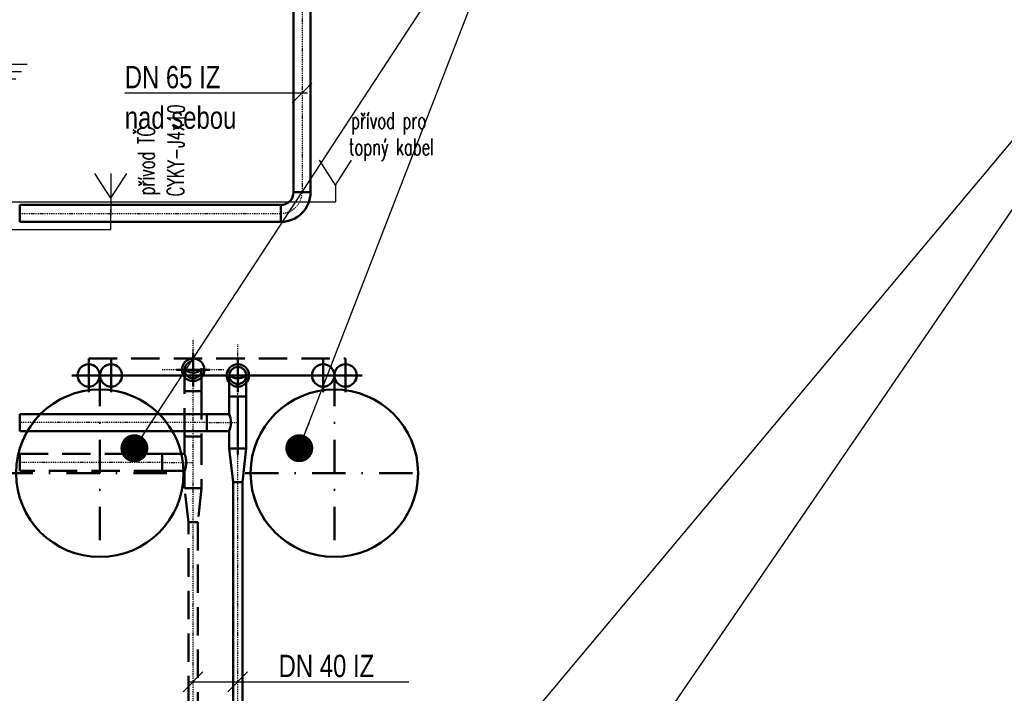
# Model space of a CAD drawing. Header units: millimetres. Extents: x -41881 to 54113, y -9946 to 101810.
# Tile 79 of 105: x -7144 to -2735, y 58799 to 61816. Entities that reach past the tile are written whole.
import ezdxf

# ---------------------------------------------------------------- set-up
doc = ezdxf.new("R2010")
doc.units = ezdxf.units.MM
for name, pattern in [('ACAD_ISO02W100', [15, 12, -3]), ('DASHDOT', [1, 0.5, -0.25, 0, -0.25]), ('DASHED', [19.05, 12.7, -6.35])]:
    doc.linetypes.add(name, pattern=pattern)
for name, color, linetype in [('e_1Atrib', 8, 'Continuous'), ('e_2Atrib', 8, 'Continuous'), ('e_inst', 6, 'Continuous'), ('e_pospojeni', 3, 'ACAD_ISO02W100'), ('e_č-obvodu', 7, 'Continuous'), ('UT-potrubi_privodni-popis', 7, 'Continuous'), ('UT-potrubi_zpetne-popis', 7, 'Continuous')]:
    doc.layers.add(name, color=color, linetype=linetype)
for name, color, linetype, lineweight in [('UT-kotle', 1, 'Continuous', 50), ('UT-potrubi', 3, 'Continuous', 50), ('UT-potrubi_privodni', 3, 'Continuous', 50), ('UT-potrubi_zpetne', 3, 'DASHED', 50), ('UT-stoupacky', 2, 'Continuous', 50), ('UT-texty_stredni', 7, 'Continuous', 25)]:
    doc.layers.add(name, color=color, linetype=linetype, lineweight=lineweight)
doc.styles.add('Popisy', font='romans.shx', dxfattribs={"width": 0.7, "height": 2})
doc.styles.add('RomanS', font='romans.shx')
doc.styles.add('simplex', font='simplex.shx', dxfattribs={"width": 0.65})
doc.styles.get("Standard").update_dxf_attribs({"font": 'ic-simplex.shx', "width": 0.8})
doc.dimstyles.new('CADKON', dxfattribs={"dimscale": 50, "dimtxt": 2.5, "dimasz": 2.5, "dimexe": 1.8, "dimexo": 0, "dimgap": 0.6, "dimtad": 1, "dimrnd": 10, "dimtxsty": 'Standard', "dimblk1": 'OBLIQUE', "dimblk2": 'OBLIQUE', "dimsah": 1, "dimcen": 2.5, "dimadec": 1, "dimazin": 2, "dimtfac": 1, "dimtdec": 4, "dimtix": 1, "dimtmove": 2, "dimatfit": 3, "dimldrblk": 'OPEN30', "dimfxl": 5, "dimtfill": 1, "dimtolj": 1, "dimarcsym": 0})

# ---------------------------------------------------------------- blocks, each defined once
blk = doc.blocks.new('*U55')
at = {"color": 0, "linetype": 'ByBlock', "lineweight": -2, "ltscale": 10}
for p, q in [((-50, 75), (-50, -75)), ((50, 75), (50, -75)), ((-125, 0), (125, 0))]:
    blk.add_line(p, q, dxfattribs=at)
for centre in [(-50, 0), (50, 0)]:
    blk.add_circle(centre, 50, dxfattribs=at)
blk = doc.blocks.new('*U56')
at = {"color": 0, "linetype": 'ByBlock', "lineweight": -2, "ltscale": 10}
for p, q in [((0, 75), (0, -75)), ((-75, 0), (75, 0))]:
    blk.add_line(p, q, dxfattribs=at)
blk.add_circle((0, 0), 50, dxfattribs=at)
blk = doc.blocks.new('*U57')
at = {"color": 0, "linetype": 'ByBlock', "lineweight": -2, "ltscale": 10}
for p, q in [((0, 75), (0, -75)), ((-75, 0), (75, 0))]:
    blk.add_line(p, q, dxfattribs=at)
blk.add_circle((0, 0), 50, dxfattribs=at)
blk = doc.blocks.new('_OBLIQUE')
at = {"color": 0, "linetype": 'ByBlock'}
blk.add_line((-0.5, -0.5), (0.5, 0.5), dxfattribs=at)
blk = doc.blocks.new('*U119', base_point=(0, 95))
at = {"color": 0, "linetype": 'ByBlock', "lineweight": -2, "ltscale": 10}
for p, q in [((0, 133), (0, 57)), ((57, 0), (133, 0))]:
    blk.add_line(p, q, dxfattribs=at)
for radius in [133, 57]:
    blk.add_arc((0, 0), radius, 0, 90, dxfattribs=at)
at = {"color": 40, "linetype": 'DASHDOT', "lineweight": 25, "ltscale": 10}
blk.add_arc((0, 0), 95, 0, 90, dxfattribs=at)
blk = doc.blocks.new('*U125', base_point=(0, 38))
at = {"color": 0, "linetype": 'ByBlock', "lineweight": -2, "ltscale": 10}
for p, q in [((0, 76), (888.29, 76)), ((0, 76), (0, 0)), ((888.29, 76), (888.29, 0)), ((888.29, 0), (0, 0))]:
    blk.add_line(p, q, dxfattribs=at)
at = {"color": 40, "linetype": 'DASHDOT', "lineweight": 25, "ltscale": 10}
blk.add_line((0, 38), (888.29, 38), dxfattribs=at)
blk = doc.blocks.new('*U128', base_point=(0, 38))
at = {"color": 40, "linetype": 'DASHDOT', "lineweight": 25, "ltscale": 10}
for p, q in [((95, 176), (95, -100)), ((0, 38), (233, 38))]:
    blk.add_line(p, q, dxfattribs=at)
at = {"color": 0, "linetype": 'ByBlock', "lineweight": -2, "ltscale": 10}
for p, q in [((0, 0), (0, 76)), ((95, 76), (0, 76)), ((0, 0), (95, 0))]:
    blk.add_line(p, q, dxfattribs=at)
blk.add_circle((95, 38), 38, dxfattribs=at)
blk.add_arc((95, 38), 38, 90, 270, dxfattribs=at)
at = {"color": 0, "linetype": 'DASHED', "lineweight": -2, "ltscale": 10}
blk.add_arc((145, 38), 62.8, 142.7652, 217.2348, dxfattribs=at)
blk = doc.blocks.new('*U129', base_point=(1169.4, 38))
at = {"color": 0, "linetype": 'ByBlock', "lineweight": -2, "ltscale": 10}
for p, q in [((0, 76), (1169.4, 76)), ((0, 76), (0, 0)), ((1169.4, 76), (1169.4, 0)), ((1169.4, 0), (0, 0))]:
    blk.add_line(p, q, dxfattribs=at)
at = {"color": 40, "linetype": 'DASHDOT', "lineweight": 25, "ltscale": 10}
blk.add_line((0, 38), (1169.4, 38), dxfattribs=at)
blk = doc.blocks.new('*U176', base_point=(0, 38))
at = {"color": 0, "linetype": 'ByBlock', "lineweight": -2, "ltscale": 10}
for p, q in [((78, 176), (154, 176)), ((78, 76), (78, 176)), ((154, 176), (154, 76)), ((0, 76), (0, 0)), ((0, 76), (78, 76)), ((154, 76), (232, 76)), ((232, 76), (232, 0)), ((232, 0), (0, 0))]:
    blk.add_line(p, q, dxfattribs=at)
at = {"color": 40, "linetype": 'DASHDOT', "lineweight": 25, "ltscale": 10}
for p, q in [((116, 176), (116, 38)), ((0, 38), (232, 38))]:
    blk.add_line(p, q, dxfattribs=at)
at = {"color": 0, "linetype": 'ByBlock', "lineweight": -2, "ltscale": 10}
blk.add_arc((116, 176), 107, 249.1932, 290.8068, dxfattribs=at)
blk = doc.blocks.new('*U178', base_point=(0, 38))
at = {"color": 0, "linetype": 'ByBlock', "lineweight": -2, "ltscale": 10}
for p, q in [((0, 76), (203.41, 76)), ((0, 76), (0, 0)), ((203.41, 76), (203.41, 0)), ((203.41, 0), (0, 0))]:
    blk.add_line(p, q, dxfattribs=at)
at = {"color": 40, "linetype": 'DASHDOT', "lineweight": 25, "ltscale": 10}
blk.add_line((0, 38), (203.41, 38), dxfattribs=at)
blk = doc.blocks.new('*U179')
at = {"color": 0, "linetype": 'ByBlock', "lineweight": -2, "ltscale": 10}
for p, q in [((0, 21), (151, 38)), ((0, 21), (0, -21)), ((151, 38), (151, -38)), ((151, -38), (0, -21))]:
    blk.add_line(p, q, dxfattribs=at)
at = {"color": 40, "linetype": 'DASHDOT', "lineweight": 25, "ltscale": 10}
blk.add_line((0, 0), (151, 0), dxfattribs=at)
blk = doc.blocks.new('*U180', base_point=(0, 42))
at = {"color": 0, "linetype": 'ByBlock', "lineweight": -2, "ltscale": 10}
for p, q in [((0, 42), (1197.33, 42)), ((0, 42), (0, 0)), ((1197.33, 0), (0, 0)), ((1197.33, 42), (1197.33, 0))]:
    blk.add_line(p, q, dxfattribs=at)
at = {"color": 40, "linetype": 'DASHDOT', "lineweight": 25, "ltscale": 10}
blk.add_line((0, 21), (1197.33, 21), dxfattribs=at)
blk = doc.blocks.new('*U183', base_point=(1525.75, 42))
at = {"color": 0, "linetype": 'ByBlock', "lineweight": -2, "ltscale": 10}
for p, q in [((0, 42), (1525.75, 42)), ((0, 42), (0, 0)), ((1525.75, 0), (0, 0)), ((1525.75, 42), (1525.75, 0))]:
    blk.add_line(p, q, dxfattribs=at)
at = {"color": 40, "linetype": 'DASHDOT', "lineweight": 25, "ltscale": 10}
blk.add_line((0, 21), (1525.75, 21), dxfattribs=at)
blk = doc.blocks.new('*U186')
at = {"color": 0, "linetype": 'ByBlock', "lineweight": -2, "ltscale": 10}
for p, q in [((0, 76), (838.62, 76)), ((0, 76), (0, 0)), ((838.62, 76), (838.62, 0)), ((838.62, 0), (0, 0))]:
    blk.add_line(p, q, dxfattribs=at)
at = {"color": 40, "linetype": 'DASHDOT', "lineweight": 25, "ltscale": 10}
blk.add_line((0, 38), (838.62, 38), dxfattribs=at)
blk = doc.blocks.new('*U187', base_point=(0, 38))
at = {"color": 0, "linetype": 'ByBlock', "lineweight": -2, "ltscale": 10}
for p, q in [((0, 76), (638.62, 76)), ((0, 76), (0, 0)), ((638.62, 76), (638.62, 0)), ((638.62, 0), (0, 0))]:
    blk.add_line(p, q, dxfattribs=at)
at = {"color": 40, "linetype": 'DASHDOT', "lineweight": 25, "ltscale": 10}
blk.add_line((0, 38), (638.62, 38), dxfattribs=at)
blk = doc.blocks.new('*U201')
at = {"color": 0, "linetype": 'Continuous'}
for p, q in [((0, -3.781), (0.001, -2.97)), ((-0.92, -3.781), (0.921, -3.782)), ((-0.667, -4.112), (0.667, -4.113)), ((-0.414, -4.444), (0.414, -4.444))]:
    blk.add_line(p, q, dxfattribs=at)
at = {"color": 0, "style": 'RomanS'}
blk.add_attdef('CY', (2.682, -2.734), '', height=1.6, dxfattribs=at)
at = {"color": 252, "style": 'Popisy', "width": 0.7}
blk.add_attdef('ZT', (2.815, -5.693), '', height=2, dxfattribs=at)
blk = doc.blocks.new('*U211')
at = {"color": 0, "linetype": 'Continuous'}
for p, q in [((0, 2), (-0.96, 3.478)), ((0, 2), (0.96, 3.478)), ((0, 3.478), (0, 2)), ((0, 2.358), (0, 2.358)), ((0, 2), (0, 1))]:
    blk.add_line(p, q, dxfattribs=at)
at = {"style": 'Popisy', "width": 0.7, "flags": 1}
blk.add_attdef('PROVEDENI', (4.759, 3.747), '', height=2, dxfattribs=at)
at = {"layer": 'e_1Atrib', "color": 8, "style": 'simplex', "width": 0.65}
blk.add_attdef('djd', (4.362, 2.11), '', height=1, rotation=89.62702, dxfattribs=at)
at = {"layer": 'e_2Atrib', "color": 8, "style": 'simplex', "width": 0.65}
blk.add_attdef('djdj', (2.609, 2.172), '', height=1, rotation=90.01831, dxfattribs=at)
at = {"layer": 'e_č-obvodu', "color": 7, "style": 'RomanS', "width": 0.6}
blk.add_attdef('dj', (-0.629, 4.438), '', height=1.8, dxfattribs=at)
blk = doc.blocks.new('*U205')
at = {"color": 0, "linetype": 'Continuous'}
for p, q in [((0, 2), (-0.96, 3.478)), ((0, 2), (0.96, 3.478)), ((0, 2.358), (0, 2.358)), ((0, 2), (0, 1))]:
    blk.add_line(p, q, dxfattribs=at)
at = {"style": 'Popisy', "width": 0.7, "flags": 1}
blk.add_attdef('PROVEDENI', (4.759, 3.747), '', height=2, dxfattribs=at)
at = {"color": 7, "style": 'RomanS'}
blk.add_attdef('X', (-3.591, 1.866), '', height=2, dxfattribs=at)
at = {"layer": 'e_1Atrib', "color": 8, "style": 'simplex', "width": 0.65}
blk.add_attdef('djd', (0.798, 3.782), '', height=1, dxfattribs=at)
at = {"layer": 'e_2Atrib', "color": 8, "style": 'simplex', "width": 0.65}
blk.add_attdef('djdj', (0.932, 5.361), '', height=1, dxfattribs=at)
at = {"layer": 'e_č-obvodu', "color": 7, "style": 'RomanS', "width": 0.6}
blk.add_attdef('dj', (-0.629, 4.438), '', height=1.8, dxfattribs=at)

msp = doc.modelspace()

# ---------------------------------------------------------------- linework, layer by layer
at = {"layer": 'e_inst', "color": 1, "ltscale": 10}
msp.add_lwpolyline([(-7799.894, 60999.934), (-5729.516, 60999.934)], dxfattribs=at)
at = {"layer": 'e_inst', "ltscale": 10}
msp.add_lwpolyline([(-7479.046, 57189.475), (-7479.046, 60875.653), (-6736.024, 60875.653), (-6736.024, 60965.841)], dxfattribs=at)
at = {"layer": 'UT-kotle', "color": 2, "linetype": 'DASHDOT', "ltscale": 300}
for points in [[(-6785, 60234.847), (-6785, 59334.847)], [(-5735, 60234.847), (-5735, 59334.847)], [(-7235, 59784.847), (-6385, 59784.847)], [(-6135, 59784.847), (-5285, 59784.847)]]:
    msp.add_lwpolyline(points, dxfattribs=at)
at = {"layer": 'UT-kotle', "ltscale": 10}
for centre in [(-6785, 59784.847), (-5735, 59784.847)]:
    msp.add_circle(centre, 375, dxfattribs=at)
at = {"layer": 'UT-potrubi_privodni', "color": 1, "ltscale": 10}
msp.add_lwpolyline([(-6735, 60222.748), (-5785, 60222.748)], dxfattribs=at)
at = {"layer": 'UT-potrubi_privodni', "ltscale": 10}
msp.add_lwpolyline([(-6167.377, 59868.319), (-6167.377, 60127.748)], dxfattribs=at)
at = {"layer": 'UT-potrubi_privodni-popis', "color": 2, "ltscale": 10}
for p, q in [((-5835.407, 61531.342), (-5923.795, 61442.954)), ((-5854.601, 61487.148), (-6673.411, 61487.148))]:
    msp.add_line(p, q, dxfattribs=at)
at = {"layer": 'UT-potrubi_zpetne', "color": 1, "ltscale": 10}
msp.add_lwpolyline([(-6835, 60222.748), (-6835, 60297.748), (-5685, 60297.748), (-5685, 60222.748)], dxfattribs=at)
at = {"layer": 'UT-potrubi_zpetne-popis', "color": 2, "ltscale": 10}
for p, q in [((-6323.182, 58894.702), (-6411.571, 58806.314)), ((-6123.182, 58894.702), (-6211.571, 58806.314)), ((-6392.377, 58850.508), (-5401.662, 58850.508))]:
    msp.add_line(p, q, dxfattribs=at)

# ---------------------------------------------------------------- block references
at = {"layer": 'e_inst', "ltscale": 10, "xscale": 75, "yscale": 75, "zscale": 75}
msp.add_blockref('*U211', (-6736.024, 60865.841), dxfattribs=at).add_auto_attribs({'djdj': 'přívod TČ', 'djd': 'CYKY-J4x10'})
at = {"layer": 'e_inst', "color": 1, "ltscale": 10, "xscale": 75, "yscale": 75, "zscale": 75}
msp.add_blockref('*U205', (-5729.516, 60924.934), dxfattribs=at).add_auto_attribs({'djdj': 'přívod pro', 'djd': 'topný kabel'})
at = {"layer": 'e_pospojeni', "ltscale": 10, "xscale": 100, "yscale": 100, "zscale": 100}
msp.add_blockref('*U201', (-7202.679, 61994.542), dxfattribs=at)
at = {"layer": 'UT-potrubi', "ltscale": 10}
for name, p, rotation in [('*U125', (-5879.601, 61931.293), 270), ('*U119', (-5879.601, 61043), 270.0000000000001)]:
    msp.add_blockref(name, p, dxfattribs=dict(at, rotation=rotation))
msp.add_blockref('*U129', (-5974.597, 60948), dxfattribs=at)
at = {"layer": 'UT-potrubi_privodni', "ltscale": 10, "xscale": -1, "rotation": 270}
msp.add_blockref('*U128', (-6167.377, 60127.748), dxfattribs=at)
at = {"layer": 'UT-potrubi_privodni', "ltscale": 10}
for name, p, rotation in [('*U176', (-6167.377, 59895.748), 90), ('*U186', (-6305.377, 60049.748), 180), ('*U179', (-6167.377, 59744.748), 90), ('*U183', (-6188.377, 59744.748), 90.00000000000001)]:
    msp.add_blockref(name, p, dxfattribs=dict(at, rotation=rotation))
at = {"layer": 'UT-potrubi_zpetne', "ltscale": 10, "xscale": -1, "rotation": 270}
msp.add_blockref('*U128', (-6367.377, 60152.748), dxfattribs=at)
at = {"layer": 'UT-potrubi_zpetne', "ltscale": 10}
for name, p, rotation in [('*U178', (-6367.377, 59949.335), 90), ('*U176', (-6367.377, 59717.335), 90), ('*U187', (-6505.377, 59833.335), 180), ('*U179', (-6367.377, 59566.335), 90), ('*U180', (-6388.377, 58369.001), 90.00000000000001)]:
    msp.add_blockref(name, p, dxfattribs=dict(at, rotation=rotation))
at = {"layer": 'UT-stoupacky', "ltscale": 10, "rotation": 180}
for name, p in [('*U57', (-6367.377, 60247.748)), ('*U56', (-6167.377, 60222.748))]:
    msp.add_blockref(name, p, dxfattribs=at)
at = {"layer": 'UT-stoupacky', "ltscale": 10}
for p in [(-6785, 60222.748), (-5735, 60222.748)]:
    msp.add_blockref('*U55', p, dxfattribs=at)

# ---------------------------------------------------------------- texts
at = {"layer": 'UT-potrubi_privodni-popis', "ltscale": 10, "width": 0.8}
msp.add_text('nad sebou', height=100, dxfattribs=at).set_placement((-6673.411, 61327.122))
at = {"layer": 'UT-potrubi_privodni-popis', "ltscale": 10, "insert": (-6673.411, 61507.148), "char_height": 100, "width": 605.81429, "attachment_point": 7}
msp.add_mtext('DN 65 IZ', dxfattribs=at)
at = {"layer": 'UT-potrubi_zpetne-popis', "ltscale": 10, "insert": (-5984.519, 58870.508), "char_height": 100, "attachment_point": 7}
msp.add_mtext('DN 40 IZ', dxfattribs=at)

# ---------------------------------------------------------------- leaders
at = {"layer": 'UT-texty_stredni', "ltscale": 10}
for points in [[(-6630.237, 59896.778), (-4821.615, 62658.917)], [(-5911.025, 57437.424), (-1538.896, 62660.192)], [(-5891.984, 59896.778), (-4821.615, 62658.917)], [(-5110.697, 57441.347), (-1538.896, 62660.192)]]:
    msp.add_leader(points, dimstyle='CADKON', override={"dimscale": 1, "dimasz": 125, "dimtih": 0, "dimtoh": 0, "dimrnd": 0, "dimclrd": 0, "dimtix": 0, "dimtofl": 0, "dimldrblk": 'Dot'}, dxfattribs=at)

doc.saveas('drawing.dxf')
